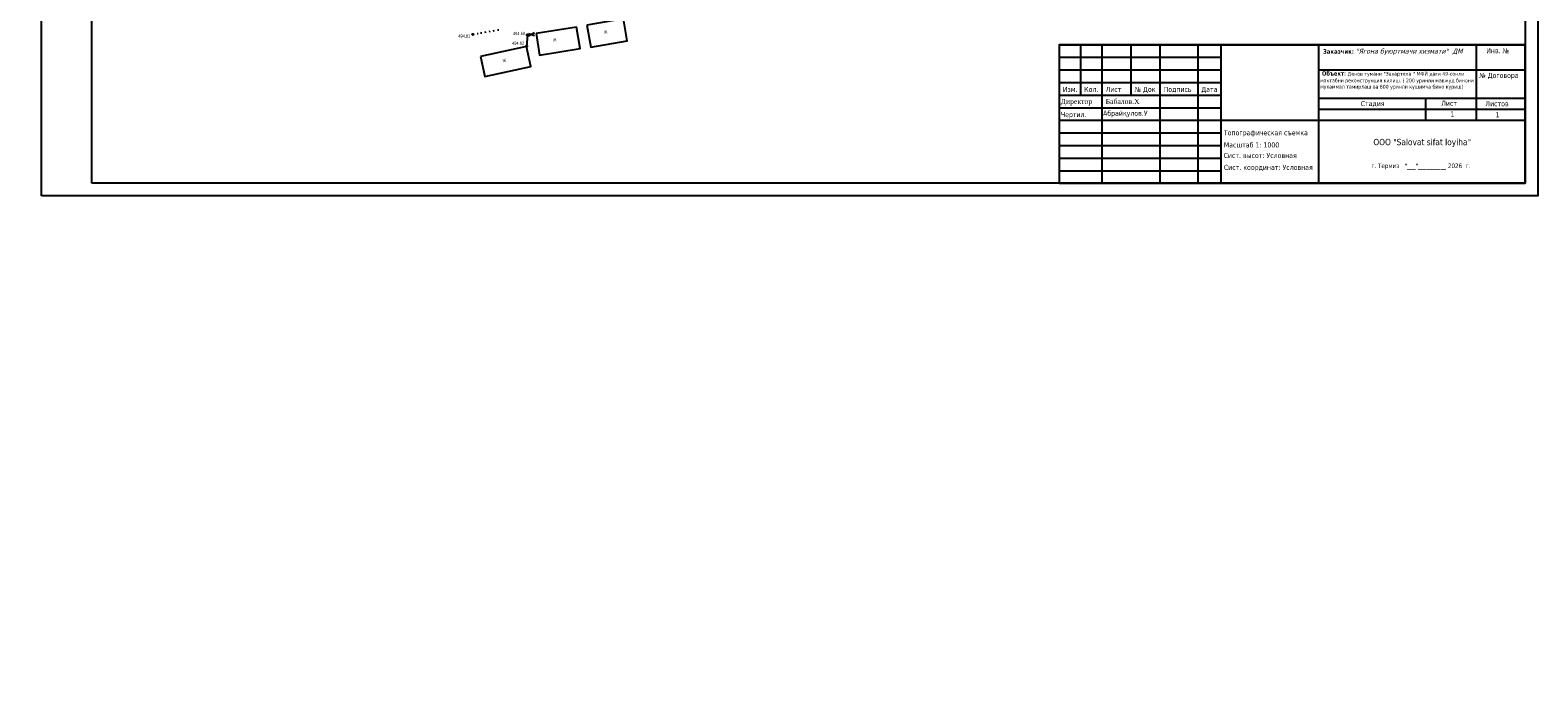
# Model space of a CAD drawing. Extents: x 0 to 667088, y 0 to 6446.
# Tile 1 of 83: x 306 to 904, y 0 to 258. Entities that reach past the tile are written whole.
import ezdxf

# ---------------------------------------------------------------- set-up
doc = ezdxf.new("R2010")
doc.units = 0
doc.header["$MEASUREMENT"] = 0
doc.linetypes.add('CONTI', pattern=[0])
doc.linetypes.add('STROT', pattern=[1.7, 0.5, -1.2])
for name, color, linetype in [('(002) Рамка', 7, 'Continuous'), ('NAD_M0', 7, 'CONTI'), ('PI_OT0', 172, 'CONTI'), ('PI_TT0', 5, 'CONTI'), ('SIT_L0', 250, 'CONTI'), ('STR_L0', 6, 'CONTI'), ('USLZN0', 250, 'CONTI'), ('ZAPSK0', 250, 'CONTI')]:
    doc.layers.add(name, color=color, linetype=linetype)
doc.styles.add('SHRFT', font='TXT', dxfattribs={"width": 0.75})
doc.styles.get("Standard").update_dxf_attribs({"font": 'times.ttf'})

# ---------------------------------------------------------------- blocks, each defined once
blk = doc.blocks.new('BL_93')
at = {"color": 0}
for p, q in [((0, 1), (0, 3.5)), ((0, 3.3), (0.8, 3.1)), ((0.8, 3.1), (0.9, 2)), ((0.9, 2), (1.2, 1.8))]:
    blk.add_line(p, q, dxfattribs=at)
for centre, radius in [((0, 0), 1), ((-0.4, 0), 0.6), ((-0.4, 0), 0)]:
    blk.add_circle(centre, radius, dxfattribs=at)

msp = doc.modelspace()

# ---------------------------------------------------------------- linework, layer by layer
at = {"layer": '(002) Рамка'}
msp.add_line((879.97384, 232.35672), (879.97384, 252.35672), dxfattribs=at)
msp.add_lwpolyline([(714.33173, 197.35672), (899.33173, 197.35672), (899.33173, 252.35672), (714.33173, 252.35672)], close=True, dxfattribs=at)
for points in [[(714.33173, 252.35672), (899.33173, 252.35672)], [(722.83173, 252.35672), (722.83173, 242.35672)], [(722.83173, 252.35672), (722.83173, 232.35672)], [(731.33173, 252.35672), (754.33173, 252.35672)], [(731.33173, 252.35672), (754.33173, 252.35672)], [(731.33173, 252.35672), (731.33173, 197.35672)], [(742.83173, 252.35672), (742.83173, 232.35672)], [(754.33173, 252.35672), (754.33173, 197.35672)], [(769.33173, 252.35672), (769.33173, 197.35672)], [(778.48829, 252.35672), (778.48829, 197.35672)], [(817.36162, 197.35672), (817.36162, 252.35672)], [(899.33173, 252.35672), (899.33173, 197.35672)], [(714.33173, 247.35672), (778.48829, 247.35672)], [(714.33173, 242.35672), (778.48829, 242.35672)], [(817.36162, 242.35672), (899.33173, 242.35672)], [(714.33173, 237.35672), (778.48829, 237.35672)], [(714.33173, 232.35672), (778.48829, 232.35672)], [(817.36162, 231.10307), (899.33173, 231.10307)], [(859.89989, 222.35672), (859.89989, 231.10307)], [(879.97384, 222.35672), (879.97384, 232.35672)], [(714.33173, 227.35672), (778.48829, 227.35672)], [(714.33173, 222.35672), (779.33173, 222.35672)], [(779.33173, 222.35672), (899.33173, 222.35672)], [(817.36162, 226.7299), (899.33173, 226.7299)], [(714.33173, 217.35672), (778.48829, 217.35672)], [(714.33173, 212.35672), (778.48829, 212.35672)], [(714.33173, 207.35672), (778.48829, 207.35672)], [(714.33173, 202.35672), (778.48829, 202.35672)]]:
    msp.add_lwpolyline(points, dxfattribs=at)
at = {"layer": 'PI_TT0', "color": 0}
for centre in [(481.59, 256.44), (502.94, 251.67), (503.26, 256.23)]:
    msp.add_circle(centre, 0.25, dxfattribs=at)
for p in [(481.59, 256.44), (502.94, 251.67), (503.26, 256.23)]:
    msp.add_point(p, dxfattribs=at)
at = {"layer": 'SIT_L0', "color": 250}
for p, q in [((503.64, 256.8), (506.11, 256)), ((506.03, 257), (503.73, 255.73))]:
    msp.add_line(p, q, dxfattribs=at)
at = {"layer": 'STR_L0', "color": 0, "linetype": 'STROT'}
msp.add_lwpolyline([(481.59, 256.44), (484.68, 257), (492.84, 258.47)], dxfattribs=at)
at = {"layer": 'STR_L0', "color": 0}
for points in [[(506.68, 256.77), (508.03, 248.26), (524.16, 250.83), (522.81, 259.34), (506.68, 256.77)], [(526.91, 260.06), (528.43, 251.39), (542.89, 253.92), (541.37, 262.59), (526.91, 260.06)], [(484.68, 247.69), (486.4, 239.78), (504.66, 243.76), (502.94, 251.67), (484.68, 247.69)], [(503.26, 256.23), (502.94, 251.67)]]:
    msp.add_lwpolyline(points, dxfattribs=at)
at = {"layer": 'ZAPSK0', "color": 0}
msp.add_lwpolyline([(310.33173, 192.35672), (310.33173, 612.35672), (904.33173, 612.35672), (904.33173, 192.35672), (310.33173, 192.35672)], dxfattribs=at)
msp.add_lwpolyline([(330.33173, 197.35672), (330.33173, 607.35672), (899.33173, 607.35672), (899.33173, 197.35672)], close=True, dxfattribs=at)

# ---------------------------------------------------------------- block references
at = {"layer": 'USLZN0', "color": 5}
msp.add_blockref('BL_93', (573.42, 393.1), dxfattribs=at)

# ---------------------------------------------------------------- texts
at = {"layer": '(002) Рамка', "attachment_point": 1}
for s, insert, char_height, width in [('{\\fTahoma|b0|i0|c0|p34;\\H0.9x; \\fTahoma|b1|i0|c204|p34;Заказчик:\\fTahoma|b0|i0|c204|p34; \\fTahoma|b0|i1|c204|p34;\\H1.111x;\\C7;"Ягона буюртмачи хизмати"  ДМ\\P\\fTahoma|b0|i0|c204|p34;\\C256; \\fTahoma|b0|i0|c0|p34;          }', (818.34215, 250.76633), 2, 61.1083396), ('{\\fTahoma|b0|i0|c204|p34;Инв. №}', (883.84479, 250.96399), 2, 9.5042176), ('{\\fTahoma|b0|i0|c204|p34; \\fTahoma|b1|i0|c204|p34;Объект:\\fTahoma|b0|i0|c204|p34; \\H0.85x;Денов тумани "Захартепа " МФЙ даги 49-сонли мактабни реконструкция килиш. ( 200 уринли мавжуд бинони мукаммал тамирлаш ва 600 уринли кушимча бино куриш)}', (817.93645, 241.81723), 1.75, 62.0373827), ('{\\fTahoma|b0|i0|c204|p34;№ Договора}', (881.07728, 241.16212), 2, 15.7553929), ('{\\fTahoma|b0|i0|c204|p34;Изм.}', (715.77438, 235.63255), 2, 5.4545198), ('{\\fTahoma|b0|i0|c204|p34;Кол.}', (724.27438, 235.63255), 2, 5.2745332), ('{\\fTahoma|b0|i0|c204|p34;Лист}', (732.77438, 235.63255), 2, 5.9823909), ('{\\fTahoma|b0|i0|c204|p34;№ Док}', (744.27438, 235.63255), 2, 8.781585), ('{\\fTahoma|b0|i0|c204|p34;Подпись}', (755.77438, 235.63255), 2, 10.5948825), ('{\\fTahoma|b0|i0|c204|p34;Дата}', (770.77438, 235.63255), 2, 5.9004567), ('{\\fTimes New Roman|b0|i0|c204|p18;Директор \\fTimes New Roman|b0|i0|c0|p18;     \\fTimes New Roman|b0|i0|c204|p18; Бабалов.Х}', (714.95322, 230.86265), 2, 39.2523245), ('{\\fTahoma|b0|i0|c204|p34;Стадия}', (834.02281, 230.00384), 2, 8.7547213), ('{\\fTahoma|b0|i0|c204|p34;Лист}', (865.97541, 230.10376), 2, 5.9823909), ('{\\fTahoma|b0|i0|c204|p34;Листов}', (883.5047, 229.9385), 2, 8.840685), ('{\\fTahoma|b0|i0|c204|p34;Чертил.}', (715.00116, 225.63255), 2, 9.6748019), ('{\\fTahoma|b0|i0|c204|p34;Абрайқулов.У}', (731.74646, 226.14505), 2, 17.7983747), ('{\\fTahoma|b0|i0|c204|p34;1}', (869.62894, 225.85441), 2, 1.2987105), ('{\\fTahoma|b0|i0|c204|p34;1}', (887.5709, 225.56752), 2, 1.2987105), ('{\\fTahoma|b0|i0|c204|p34;Топографическая съемка}', (779.71172, 218.41673), 2, 31.9286635), ('{\\fTahoma|b0|i0|c204|p34;Масштаб 1: 1000}', (779.71172, 213.59422), 2, 21.3228878), ('{\\fTahoma|b0|i0|c204|p34;ООО \\fTahoma|b0|i0|c0|p34;"Salovat sifat loyiha"}', (839.02831, 214.99243), 2.5, 174.4088), ('{\\fTahoma|b0|i0|c204|p34;Сист. высот\\fTahoma|b0|i0|c0|p34;:\\fTahoma|b0|i0|c204|p34; Условная}', (779.5935, 209.4034), 2, 28.2725185), ('{\\fTahoma|b0|i0|c204|p34;Сист. координат\\fTahoma|b0|i0|c0|p34;:\\fTahoma|b0|i0|c204|p34; Условная}', (779.71172, 204.68596), 2, 34.1167092), ('{\\fTahoma|b0|i0|c204|p34;г. Термиз\\fTahoma|b0|i0|c0|p34;  \\fTahoma|b0|i0|c204|p34; "___"_____\\fTahoma|b0|i0|c0|p34;__\\fTahoma|b0|i0|c204|p34;___ 2026  г.}', (838.28864, 205.20891), 1.8, 42.0236414)]:
    msp.add_mtext(s, dxfattribs=dict(at, insert=insert, char_height=char_height, width=width))
at = {"layer": 'NAD_M0', "color": 7, "style": 'SHRFT', "width": 0.75}
for rotation, p in [(9, (533.75, 256.65)), (9, (513.47, 253.52)), (12, (493.48, 245.37))]:
    msp.add_text('Ж', height=1.25, rotation=rotation, dxfattribs=at).set_placement(p)
at = {"layer": 'PI_OT0', "color": 0, "style": 'SHRFT', "width": 0.75}
for s, p in [('494.69', (497.52572, 256.19585)), ('494.81', (475.79501, 255.1512)), ('494.62', (497.16759, 252.30115))]:
    msp.add_text(s, height=1.25, dxfattribs=at).set_placement(p)

doc.saveas('drawing.dxf')
